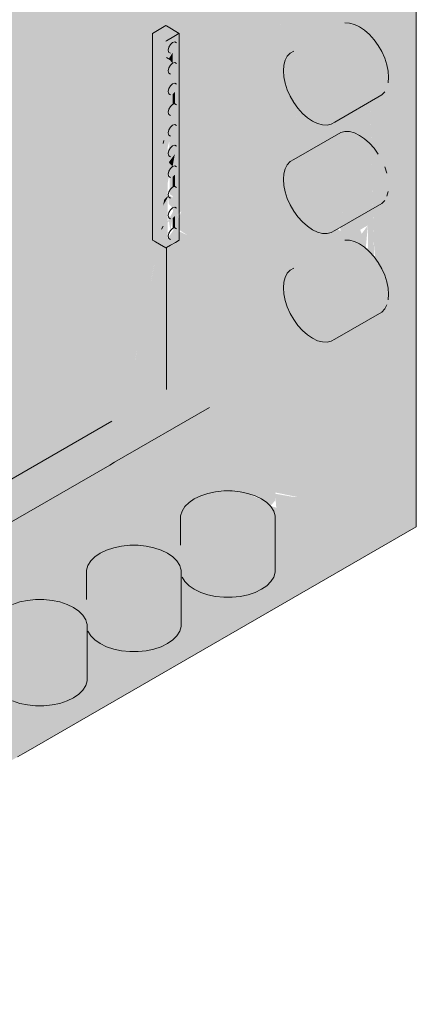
# Model space of a CAD drawing. Header units: millimetres. Extents: x 4480191 to 4481199, y -30324204 to -30323479.
# Tile 99 of 256: x 4480211.363 to 4480211.977, y -30323899.559 to -30323898.036. Entities that reach past the tile are written whole.
import ezdxf

# ---------------------------------------------------------------- set-up
doc = ezdxf.new("R2010")
doc.units = ezdxf.units.MM
doc.layers.add('EL-Quadro de distribuição ARC', color=9, linetype='Continuous', lineweight=18)

msp = doc.modelspace()

# ---------------------------------------------------------------- hatches: boundary and pattern name
at = {"layer": 'EL-Quadro de distribuição ARC', "linetype": 'Continuous', "true_color": 0x105689}
for points in [[(4480211.51, -30323898.7204), (4480211.5824, -30323898.3596), (4480211.5747, -30323898.3729), (4480211.5698, -30323898.3388), (4480211.5736, -30323898.3048), (4480211.6485, -30323898.0134), (4480211.6569, -30323897.9723), (4480211.6569, -30323896.9756), (4480210.3925, -30323899.3656)], [(4480211.9687, -30323898.8156), (4480211.9019, -30323897.2586), (4480211.9019, -30323898.0206), (4480211.9109, -30323898.3792), (4480211.9128, -30323898.4022), (4480211.9137, -30323898.4934), (4480211.9019, -30323898.0206), (4480211.9019, -30323897.2586), (4480211.5901, -30323897.0786), (4480211.8046, -30323898.2546), (4480211.8451, -30323898.3107), (4480211.8345, -30323898.2672), (4480211.8521, -30323898.2976), (4480211.7844, -30323897.9928), (4480211.8382, -30323898.2315), (4480211.7915, -30323898.0145), (4480211.8445, -30323898.2456), (4480211.7994, -30323898.0386), (4480211.8516, -30323898.2613), (4480211.867, -30323898.2957), (4480211.8888, -30323898.3613), (4480211.9019, -30323898.3537), (4480211.9019, -30323898.3894), (4480211.8985, -30323898.3882), (4480211.9019, -30323898.3537), (4480211.8921, -30323898.3669), (4480211.867, -30323898.2957), (4480211.8516, -30323898.2613), (4480211.7994, -30323898.0386), (4480211.8445, -30323898.2456), (4480211.7915, -30323898.0145), (4480211.8382, -30323898.2315), (4480211.7844, -30323897.9928), (4480211.8522, -30323898.2978), (4480211.8564, -30323898.3051), (4480211.8644, -30323898.3375), (4480211.8549, -30323898.3243), (4480211.8591, -30323898.3443), (4480211.855, -30323898.3396), (4480211.8599, -30323898.3629), (4480211.8193, -30323898.3354), (4480211.9019, -30323898.788)], [(4480211.9019, -30323898.788), (4480211.8129, -30323898.3001), (4480211.7855, -30323898.2754), (4480211.8062, -30323898.2634), (4480211.5901, -30323897.0786), (4480211.5951, -30323898.3055), (4480211.6023, -30323898.31), (4480211.6068, -30323898.3025), (4480211.5981, -30323898.3447), (4480211.6134, -30323898.3321), (4480211.6026, -30323898.3561), (4480211.623, -30323898.3692), (4480211.5998, -30323898.3586), (4480211.6112, -30323898.376), (4480211.598, -30323898.3836), (4480211.667, -30323898.6524)], [(4480211.9687, -30323898.8156), (4480210.6939, -30323899.5516), (4480210.6993, -30323899.5548), (4480210.6993, -30323898.9293), (4480210.6978, -30323898.8429), (4480210.6993, -30323897.8828), (4480211.3036, -30323897.5339), (4480211.4361, -30323897.4564), (4480211.4692, -30323897.4329), (4480211.4654, -30323897.4337), (4480211.5476, -30323897.3838), (4480210.6913, -30323897.8781), (4480210.6913, -30323898.6713), (4480210.6943, -30323898.826), (4480210.6961, -30323899.0029), (4480210.694, -30323898.9209), (4480210.6943, -30323898.826), (4480210.6913, -30323898.6713), (4480210.6913, -30323899.5501), (4480210.6967, -30323899.5593), (4480211.9767, -30323898.8203), (4480211.9767, -30323897.1423), (4480211.9713, -30323897.1391), (4480211.5033, -30323897.4097), (4480211.5023, -30323897.4122), (4480211.4276, -30323897.4593), (4480211.5686, -30323897.3779), (4480211.3563, -30323897.5034), (4480211.9741, -30323897.1468), (4480211.9741, -30323897.2169), (4480211.9687, -30323897.1499)], [(4480211.9687, -30323897.1436), (4480211.9019, -30323897.2586), (4480211.9322, -30323897.7644), (4480211.9353, -30323897.7699), (4480211.9401, -30323897.7105), (4480211.9385, -30323897.7753), (4480211.944, -30323897.757), (4480211.9437, -30323897.7843), (4480211.9468, -30323897.7907), (4480211.944, -30323897.757), (4480211.9385, -30323897.7753), (4480211.9401, -30323897.7105), (4480211.936, -30323897.771), (4480211.9322, -30323897.7644), (4480211.9019, -30323897.2586), (4480211.9687, -30323898.8156)], [(4480211.5901, -30323898.0451), (4480211.5686, -30323898.0567), (4480211.6101, -30323898.0567)], [(4480211.7717, -30323898.1059), (4480211.7717, -30323898.124), (4480211.7816, -30323898.1541), (4480211.8007, -30323898.1805), (4480211.8239, -30323898.1963), (4480211.845, -30323898.1971), (4480211.9233, -30323898.1519), (4480211.9278, -30323898.1471), (4480211.8584, -30323898.1828), (4480211.9311, -30323898.1408), (4480211.8604, -30323898.1752), (4480211.9332, -30323898.1332), (4480211.9339, -30323898.1245), (4480211.9278, -30323898.0951), (4480211.9113, -30323898.0665), (4480211.8888, -30323898.0465), (4480211.8663, -30323898.0405), (4480211.7816, -30323898.0872)], [(4480211.6101, -30323898.0567), (4480211.5686, -30323898.0567), (4480211.5851, -30323898.0662)], [(4480211.5686, -30323898.2054), (4480211.5686, -30323898.3767), (4480211.5893, -30323898.0687), (4480211.5686, -30323898.0567), (4480211.5693, -30323898.065), (4480211.5686, -30323898.1917), (4480211.5733, -30323898.2023)], [(4480211.5686, -30323898.3767), (4480211.5893, -30323898.3887), (4480211.5893, -30323898.0687)], [(4480211.5922, -30323898.374), (4480211.5923, -30323898.2631), (4480211.5894, -30323898.0686), (4480211.5894, -30323898.3886), (4480211.6101, -30323898.3766), (4480211.6067, -30323898.3307), (4480211.5997, -30323898.3267), (4480211.6032, -30323898.3577)], [(4480211.6067, -30323898.1707), (4480211.6096, -30323898.0735), (4480211.6064, -30323898.0689), (4480211.6067, -30323898.1037), (4480211.5997, -30323898.1027), (4480211.5997, -30323898.1346), (4480211.5951, -30323898.1398)], [(4480211.6067, -30323898.1067), (4480211.6067, -30323898.0747), (4480211.5977, -30323898.0725), (4480211.5997, -30323898.1026)], [(4480211.6101, -30323898.3766), (4480211.6101, -30323898.0738), (4480211.6068, -30323898.1678), (4480211.6067, -30323898.2347)], [(4480211.5997, -30323898.1026), (4480211.5997, -30323898.0866), (4480211.5937, -30323898.0963)], [(4480211.5748, -30323898.3037), (4480211.5921, -30323898.2882), (4480211.6309, -30323898.0994)], [(4480211.5997, -30323898.1346), (4480211.5997, -30323898.1186), (4480211.5928, -30323898.1146), (4480211.5937, -30323898.1283)], [(4480211.6032, -30323898.1657), (4480211.6032, -30323898.1476), (4480211.5997, -30323898.1506)], [(4480211.5997, -30323898.1506), (4480211.5997, -30323898.1666), (4480211.6032, -30323898.1657)], [(4480211.6067, -30323898.2027), (4480211.6057, -30323898.1752), (4480211.5997, -30323898.1667), (4480211.5997, -30323898.1986)], [(4480211.5997, -30323898.1986), (4480211.5997, -30323898.1826), (4480211.5928, -30323898.1786), (4480211.5937, -30323898.1923)], [(4480211.5997, -30323898.2306), (4480211.5997, -30323898.2146), (4480211.5928, -30323898.2106), (4480211.5937, -30323898.2243)], [(4480211.6067, -30323898.2347), (4480211.6057, -30323898.2072), (4480211.5995, -30323898.2036), (4480211.5997, -30323898.2306)], [(4480211.7717, -30323898.2739), (4480211.7717, -30323898.292), (4480211.7816, -30323898.3221), (4480211.8007, -30323898.3485), (4480211.8239, -30323898.3643), (4480211.845, -30323898.3651), (4480211.9233, -30323898.3199), (4480211.9278, -30323898.3151), (4480211.8584, -30323898.3508), (4480211.9311, -30323898.3088), (4480211.9332, -30323898.3012), (4480211.8611, -30323898.3345), (4480211.9339, -30323898.2925), (4480211.8604, -30323898.3251), (4480211.9332, -30323898.2831), (4480211.8584, -30323898.3152), (4480211.9311, -30323898.2732), (4480211.9278, -30323898.2631), (4480211.8506, -30323898.295), (4480211.9233, -30323898.253), (4480211.845, -30323898.2854), (4480211.9178, -30323898.2434), (4480211.9042, -30323898.2266), (4480211.881, -30323898.2108), (4480211.8599, -30323898.21), (4480211.7816, -30323898.2552)], [(4480211.6067, -30323898.2667), (4480211.6067, -30323898.2347), (4480211.5997, -30323898.2307), (4480211.5997, -30323898.2626)], [(4480211.5997, -30323898.2626), (4480211.6032, -30323898.2436), (4480211.5937, -30323898.2563)], [(4480211.6067, -30323898.2987), (4480211.6067, -30323898.2667), (4480211.5997, -30323898.2627), (4480211.6032, -30323898.2937)], [(4480211.6032, -30323898.2937), (4480211.6032, -30323898.2756), (4480211.5997, -30323898.2786)], [(4480211.5997, -30323898.2786), (4480211.5997, -30323898.2946), (4480211.6032, -30323898.2937)], [(4480211.623, -30323898.2916), (4480211.5906, -30323898.3504), (4480211.631, -30323898.3165)], [(4480211.5699, -30323898.3385), (4480211.5783, -30323898.3225), (4480211.5736, -30323898.3048)], [(4480211.5943, -30323898.3069), (4480211.5869, -30323898.3137), (4480211.5849, -30323898.3232)], [(4480211.5997, -30323898.3266), (4480211.5997, -30323898.3106), (4480211.5928, -30323898.3066), (4480211.5937, -30323898.3203)], [(4480211.6067, -30323898.3277), (4480211.6101, -30323898.3766), (4480211.6067, -30323898.2987), (4480211.5997, -30323898.2947), (4480211.5997, -30323898.3266)], [(4480211.5963, -30323898.3617), (4480211.5997, -30323898.3426), (4480211.5928, -30323898.3386)], [(4480211.6032, -30323898.3577), (4480211.6032, -30323898.3396), (4480211.5997, -30323898.3426)], [(4480211.5997, -30323898.3426), (4480211.5997, -30323898.3586), (4480211.6032, -30323898.3577)], [(4480211.6024, -30323898.4121), (4480211.5952, -30323898.3853), (4480211.581, -30323898.3667), (4480211.51, -30323898.7204), (4480211.6569, -30323898.6356)], [(4480211.5901, -30323898.3882), (4480211.5901, -30323898.608), (4480211.667, -30323898.6524), (4480211.598, -30323898.3836)], [(4480211.7717, -30323898.4419), (4480211.7717, -30323898.46), (4480211.7816, -30323898.4901), (4480211.8007, -30323898.5165), (4480211.8239, -30323898.5323), (4480211.845, -30323898.5331), (4480211.9233, -30323898.4879), (4480211.9311, -30323898.4768), (4480211.8604, -30323898.5112), (4480211.9332, -30323898.4692), (4480211.9339, -30323898.4605), (4480211.9278, -30323898.4311), (4480211.9113, -30323898.4025), (4480211.8888, -30323898.3825), (4480211.8663, -30323898.3765), (4480211.7816, -30323898.4232)], [(4480211.9137, -30323898.4934), (4480211.9129, -30323898.4046), (4480211.9115, -30323898.4027)], [(4480211.5901, -30323898.608), (4480211.4929, -30323898.6695), (4480211.5055, -30323898.6569), (4480210.7372, -30323899.1005), (4480210.6937, -30323899.142), (4480210.7231, -30323899.139), (4480210.7148, -30323899.1796), (4480210.73, -30323899.2689), (4480210.778, -30323899.301), (4480210.74, -30323899.3272), (4480210.7605, -30323899.447), (4480211.1029, -30323899.1008), (4480211.0377, -30323899.1241), (4480211.0657, -30323899.1061), (4480211.1029, -30323899.1008)], [(4480211.5901, -30323898.608), (4480210.7605, -30323899.447), (4480211.7607, -30323898.7979), (4480211.7688, -30323898.7988), (4480211.7585, -30323898.7901), (4480211.665, -30323898.7662), (4480211.6817, -30323898.7645), (4480211.7275, -30323898.7723), (4480211.7509, -30323898.7882), (4480211.7585, -30323898.7796), (4480211.7585, -30323898.772), (4480211.7935, -30323898.7753), (4480211.7585, -30323898.7691), (4480211.7585, -30323898.7672), (4480211.7938, -30323898.7744), (4480211.7585, -30323898.772), (4480211.7607, -30323898.7979), (4480210.7605, -30323899.447), (4480210.6939, -30323899.5516), (4480211.613, -30323898.992), (4480211.613, -30323898.9891), (4480211.6815, -30323898.944), (4480211.6988, -30323898.9313), (4480211.6939, -30323898.9308), (4480211.6815, -30323898.944), (4480211.613, -30323898.9891), (4480211.613, -30323898.992), (4480210.6939, -30323899.5516), (4480211.9687, -30323898.8156), (4480211.9019, -30323898.788)], [(4480211.7163, -30323898.7686), (4480211.7043, -30323898.7661), (4480211.6663, -30323898.7661), (4480211.6333, -30323898.777), (4480211.6143, -30323898.7961), (4480211.6143, -30323898.898), (4480211.6187, -30323898.905), (4480211.6432, -30323898.9218), (4480211.6789, -30323898.9293), (4480211.7164, -30323898.9255), (4480211.7455, -30323898.9114), (4480211.7585, -30323898.8907), (4480211.7585, -30323898.8033), (4480211.7455, -30323898.7827)], [(4480211.5208, -30323898.8501), (4480211.4879, -30323898.861), (4480211.4688, -30323898.8801), (4480211.4688, -30323898.982), (4480211.4732, -30323898.989), (4480211.4977, -30323899.0058), (4480211.5334, -30323899.0133), (4480211.5709, -30323899.0095), (4480211.6, -30323898.9954), (4480211.613, -30323898.9747), (4480211.613, -30323898.8947), (4480211.5334, -30323898.8488)], [(4480211.6108, -30323898.8801), (4480211.5462, -30323898.8488), (4480211.5334, -30323898.8488), (4480211.6121, -30323898.8942)], [(4480211.5709, -30323898.8526), (4480211.5462, -30323898.8488), (4480211.6108, -30323898.8801), (4480211.6, -30323898.8667)], [(4480211.3753, -30323898.9341), (4480211.3424, -30323898.945), (4480211.3233, -30323898.9641), (4480211.3233, -30323899.066), (4480211.3277, -30323899.073), (4480211.3522, -30323899.0898), (4480211.3879, -30323899.0973), (4480211.4254, -30323899.0935), (4480211.4545, -30323899.0794), (4480211.4675, -30323899.0587), (4480211.4675, -30323898.9787), (4480211.3879, -30323898.9328)], [(4480211.4653, -30323898.9641), (4480211.4007, -30323898.9328), (4480211.3879, -30323898.9328), (4480211.4666, -30323898.9782)], [(4480211.4254, -30323898.9366), (4480211.4007, -30323898.9328), (4480211.4653, -30323898.9641), (4480211.4545, -30323898.9507)]]:
    msp.add_hatch(color=146, dxfattribs=at).paths.add_polyline_path(points)

# ---------------------------------------------------------------- linework, layer by layer
at = {"layer": 'EL-Quadro de distribuição ARC'}
for p, q in [((4480211.9767, -30323898.8203), (4480211.9767, -30323897.1423)), ((4480211.5893, -30323898.0446), (4480211.5686, -30323898.0567)), ((4480211.5901, -30323898.0451), (4480211.5893, -30323898.0446)), ((4480211.6101, -30323898.0567), (4480211.5901, -30323898.0451)), ((4480211.8734, -30323898.0408), (4480211.8663, -30323898.0405)), ((4480211.881, -30323898.0428), (4480211.8734, -30323898.0408)), ((4480211.8888, -30323898.0465), (4480211.881, -30323898.0428)), ((4480211.8966, -30323898.0518), (4480211.8888, -30323898.0465)), ((4480211.5686, -30323898.0567), (4480211.5686, -30323898.0622)), ((4480211.5686, -30323898.0622), (4480211.5686, -30323898.1137)), ((4480211.5953, -30323898.0652), (4480211.5901, -30323898.0682)), ((4480211.5901, -30323898.0682), (4480211.5953, -30323898.0652)), ((4480211.5965, -30323898.0645), (4480211.5953, -30323898.0652)), ((4480211.5953, -30323898.0652), (4480211.5965, -30323898.0645)), ((4480211.6041, -30323898.0601), (4480211.5965, -30323898.0645)), ((4480211.5965, -30323898.0645), (4480211.6041, -30323898.0601)), ((4480211.6101, -30323898.0566), (4480211.6041, -30323898.0601)), ((4480211.6041, -30323898.0601), (4480211.6101, -30323898.0567)), ((4480211.6101, -30323898.0679), (4480211.6101, -30323898.0566)), ((4480211.9042, -30323898.0586), (4480211.8966, -30323898.0518)), ((4480211.9113, -30323898.0665), (4480211.9042, -30323898.0586)), ((4480211.5893, -30323898.0687), (4480211.5901, -30323898.0682)), ((4480211.5901, -30323898.0682), (4480211.5894, -30323898.0686)), ((4480211.5928, -30323898.0827), (4480211.5937, -30323898.0781)), ((4480211.5937, -30323898.0781), (4480211.5963, -30323898.0737)), ((4480211.5963, -30323898.0737), (4480211.5997, -30323898.0706)), ((4480211.5997, -30323898.0706), (4480211.6032, -30323898.0697)), ((4480211.6032, -30323898.0697), (4480211.6057, -30323898.0712)), ((4480211.6057, -30323898.0712), (4480211.6032, -30323898.0697)), ((4480211.6101, -30323898.0738), (4480211.6101, -30323898.0679)), ((4480211.6101, -30323898.2337), (4480211.6101, -30323898.0738)), ((4480211.9178, -30323898.0754), (4480211.9113, -30323898.0665)), ((4480211.9233, -30323898.085), (4480211.9178, -30323898.0754)), ((4480211.5963, -30323898.0977), (4480211.5901, -30323898.0942)), ((4480211.5933, -30323898.0846), (4480211.5928, -30323898.0827)), ((4480211.5937, -30323898.0861), (4480211.5933, -30323898.0846)), ((4480211.5937, -30323898.0861), (4480211.5963, -30323898.0876)), ((4480211.5963, -30323898.0876), (4480211.5937, -30323898.0861)), ((4480211.7771, -30323898.092), (4480211.7738, -30323898.0983)), ((4480211.7816, -30323898.0872), (4480211.7771, -30323898.092)), ((4480211.7871, -30323898.084), (4480211.7816, -30323898.0872)), ((4480211.9278, -30323898.0951), (4480211.9233, -30323898.085)), ((4480211.9311, -30323898.1052), (4480211.9278, -30323898.0951)), ((4480211.5928, -30323898.1146), (4480211.5937, -30323898.1101)), ((4480211.5937, -30323898.1101), (4480211.5963, -30323898.1057)), ((4480211.5963, -30323898.1057), (4480211.5997, -30323898.1026)), ((4480211.5997, -30323898.1026), (4480211.6032, -30323898.1017)), ((4480211.6032, -30323898.1017), (4480211.6057, -30323898.1032)), ((4480211.6057, -30323898.1032), (4480211.6032, -30323898.1017)), ((4480211.7717, -30323898.1059), (4480211.771, -30323898.1145)), ((4480211.7738, -30323898.0983), (4480211.7717, -30323898.1059)), ((4480211.9332, -30323898.1151), (4480211.9311, -30323898.1052)), ((4480211.5686, -30323898.1137), (4480211.5686, -30323898.1277)), ((4480211.5933, -30323898.1166), (4480211.5928, -30323898.1146)), ((4480211.5937, -30323898.1181), (4480211.5933, -30323898.1166)), ((4480211.5937, -30323898.1181), (4480211.5963, -30323898.1196)), ((4480211.5963, -30323898.1196), (4480211.5937, -30323898.1181)), ((4480211.771, -30323898.1145), (4480211.7717, -30323898.124)), ((4480211.7717, -30323898.124), (4480211.7738, -30323898.1339)), ((4480211.9339, -30323898.1245), (4480211.9332, -30323898.1151)), ((4480211.9332, -30323898.1332), (4480211.9339, -30323898.1245)), ((4480211.5686, -30323898.1277), (4480211.5686, -30323898.1356)), ((4480211.5686, -30323898.1356), (4480211.5686, -30323898.1414)), ((4480211.5686, -30323898.1414), (4480211.5686, -30323898.1479)), ((4480211.5937, -30323898.1421), (4480211.5963, -30323898.1377)), ((4480211.5963, -30323898.1377), (4480211.5997, -30323898.1346)), ((4480211.5997, -30323898.1346), (4480211.6032, -30323898.1337)), ((4480211.6032, -30323898.1337), (4480211.6057, -30323898.1352)), ((4480211.6057, -30323898.1352), (4480211.6032, -30323898.1337)), ((4480211.7738, -30323898.1339), (4480211.7771, -30323898.144)), ((4480211.5686, -30323898.1479), (4480211.5686, -30323898.1597)), ((4480211.5928, -30323898.1467), (4480211.5937, -30323898.1421)), ((4480211.5933, -30323898.1486), (4480211.5928, -30323898.1467)), ((4480211.5937, -30323898.1501), (4480211.5933, -30323898.1486)), ((4480211.5937, -30323898.1501), (4480211.5963, -30323898.1516)), ((4480211.5963, -30323898.1516), (4480211.5937, -30323898.1501)), ((4480211.7771, -30323898.144), (4480211.7816, -30323898.1541)), ((4480211.7816, -30323898.1541), (4480211.7871, -30323898.1637)), ((4480211.8506, -30323898.1939), (4480211.9233, -30323898.1519)), ((4480211.9233, -30323898.1519), (4480211.9278, -30323898.1471)), ((4480211.5686, -30323898.1597), (4480211.5686, -30323898.1676)), ((4480211.5686, -30323898.1676), (4480211.5686, -30323898.1734)), ((4480211.5937, -30323898.1741), (4480211.5963, -30323898.1697)), ((4480211.5963, -30323898.1697), (4480211.5997, -30323898.1666)), ((4480211.5997, -30323898.1666), (4480211.6032, -30323898.1657)), ((4480211.6032, -30323898.1657), (4480211.6057, -30323898.1672)), ((4480211.6057, -30323898.1672), (4480211.6032, -30323898.1657)), ((4480211.7871, -30323898.1637), (4480211.7936, -30323898.1726)), ((4480211.5686, -30323898.1734), (4480211.5686, -30323898.1799)), ((4480211.5686, -30323898.1799), (4480211.5686, -30323898.1917)), ((4480211.5928, -30323898.1787), (4480211.5937, -30323898.1741)), ((4480211.5933, -30323898.1806), (4480211.5928, -30323898.1787)), ((4480211.5937, -30323898.1821), (4480211.5933, -30323898.1806)), ((4480211.5937, -30323898.1821), (4480211.5963, -30323898.1836)), ((4480211.5963, -30323898.1836), (4480211.5937, -30323898.1821)), ((4480211.7936, -30323898.1726), (4480211.8007, -30323898.1805)), ((4480211.8007, -30323898.1805), (4480211.8083, -30323898.1872)), ((4480211.8083, -30323898.1872), (4480211.8161, -30323898.1925)), ((4480211.5686, -30323898.1917), (4480211.5686, -30323898.1996)), ((4480211.5686, -30323898.1996), (4480211.5686, -30323898.2054)), ((4480211.5937, -30323898.2061), (4480211.5963, -30323898.2017)), ((4480211.5963, -30323898.2017), (4480211.5997, -30323898.1986)), ((4480211.5997, -30323898.1986), (4480211.6032, -30323898.1977)), ((4480211.6032, -30323898.1977), (4480211.6057, -30323898.1992)), ((4480211.6057, -30323898.1992), (4480211.6032, -30323898.1977)), ((4480211.8161, -30323898.1925), (4480211.8239, -30323898.1963)), ((4480211.8239, -30323898.1963), (4480211.8315, -30323898.1983)), ((4480211.8315, -30323898.1983), (4480211.8386, -30323898.1986)), ((4480211.8386, -30323898.1986), (4480211.845, -30323898.1971)), ((4480211.845, -30323898.1971), (4480211.8506, -30323898.1939)), ((4480211.5686, -30323898.2054), (4480211.5686, -30323898.2111)), ((4480211.5686, -30323898.2111), (4480211.5686, -30323898.2119)), ((4480211.5686, -30323898.2119), (4480211.5686, -30323898.2316)), ((4480211.5928, -30323898.2107), (4480211.5937, -30323898.2061)), ((4480211.5933, -30323898.2126), (4480211.5928, -30323898.2107)), ((4480211.5937, -30323898.2141), (4480211.5933, -30323898.2126)), ((4480211.5937, -30323898.2141), (4480211.5963, -30323898.2156)), ((4480211.5963, -30323898.2156), (4480211.5937, -30323898.2141)), ((4480211.8599, -30323898.21), (4480211.7871, -30323898.252)), ((4480211.8663, -30323898.2085), (4480211.8599, -30323898.21)), ((4480211.8734, -30323898.2088), (4480211.8663, -30323898.2085)), ((4480211.881, -30323898.2108), (4480211.8734, -30323898.2088)), ((4480211.8888, -30323898.2145), (4480211.881, -30323898.2108)), ((4480211.8966, -30323898.2198), (4480211.8888, -30323898.2145)), ((4480211.5686, -30323898.2316), (4480211.5686, -30323898.2374)), ((4480211.5859, -30323898.2227), (4480211.5849, -30323898.2272)), ((4480211.5963, -30323898.2337), (4480211.5997, -30323898.2306)), ((4480211.5997, -30323898.2306), (4480211.6032, -30323898.2297)), ((4480211.6032, -30323898.2297), (4480211.6057, -30323898.2312)), ((4480211.6057, -30323898.2312), (4480211.6032, -30323898.2297)), ((4480211.9042, -30323898.2266), (4480211.8966, -30323898.2198)), ((4480211.9113, -30323898.2345), (4480211.9042, -30323898.2266)), ((4480211.5686, -30323898.2374), (4480211.5686, -30323898.2636)), ((4480211.5928, -30323898.2427), (4480211.5937, -30323898.2381)), ((4480211.5933, -30323898.2446), (4480211.5928, -30323898.2427)), ((4480211.5937, -30323898.2461), (4480211.5933, -30323898.2446)), ((4480211.5937, -30323898.2381), (4480211.5963, -30323898.2337)), ((4480211.5937, -30323898.2461), (4480211.5963, -30323898.2476)), ((4480211.5963, -30323898.2476), (4480211.5937, -30323898.2461)), ((4480211.6101, -30323898.3129), (4480211.6101, -30323898.2337)), ((4480211.9178, -30323898.2434), (4480211.9113, -30323898.2345)), ((4480211.5686, -30323898.2636), (4480211.5686, -30323898.2694)), ((4480211.5963, -30323898.2657), (4480211.5997, -30323898.2626)), ((4480211.5997, -30323898.2626), (4480211.6032, -30323898.2617)), ((4480211.6032, -30323898.2617), (4480211.6057, -30323898.2632)), ((4480211.6057, -30323898.2632), (4480211.6032, -30323898.2617)), ((4480211.7771, -30323898.26), (4480211.7738, -30323898.2663)), ((4480211.7816, -30323898.2552), (4480211.7771, -30323898.26)), ((4480211.7871, -30323898.252), (4480211.7816, -30323898.2552)), ((4480211.9311, -30323898.2732), (4480211.9278, -30323898.2631)), ((4480211.5686, -30323898.2694), (4480211.5686, -30323898.3767)), ((4480211.5928, -30323898.2746), (4480211.5937, -30323898.2701)), ((4480211.5933, -30323898.2766), (4480211.5928, -30323898.2746)), ((4480211.5937, -30323898.2781), (4480211.5933, -30323898.2766)), ((4480211.5937, -30323898.2701), (4480211.5963, -30323898.2657)), ((4480211.5937, -30323898.2781), (4480211.5963, -30323898.2796)), ((4480211.5963, -30323898.2796), (4480211.5937, -30323898.2781)), ((4480211.7717, -30323898.2739), (4480211.771, -30323898.2825)), ((4480211.7738, -30323898.2663), (4480211.7717, -30323898.2739)), ((4480211.5997, -30323898.2946), (4480211.6032, -30323898.2937)), ((4480211.6032, -30323898.2937), (4480211.6057, -30323898.2952)), ((4480211.6057, -30323898.2952), (4480211.6032, -30323898.2937)), ((4480211.771, -30323898.2825), (4480211.7717, -30323898.292)), ((4480211.7717, -30323898.292), (4480211.7738, -30323898.3019)), ((4480211.5928, -30323898.3067), (4480211.5937, -30323898.3021)), ((4480211.5933, -30323898.3086), (4480211.5928, -30323898.3067)), ((4480211.5937, -30323898.3101), (4480211.5933, -30323898.3086)), ((4480211.5937, -30323898.3021), (4480211.5963, -30323898.2977)), ((4480211.5963, -30323898.2977), (4480211.5997, -30323898.2946)), ((4480211.7738, -30323898.3019), (4480211.7771, -30323898.312)), ((4480211.9311, -30323898.3088), (4480211.9332, -30323898.3012)), ((4480211.5937, -30323898.3101), (4480211.5963, -30323898.3116)), ((4480211.5963, -30323898.3116), (4480211.5937, -30323898.3101)), ((4480211.6101, -30323898.3766), (4480211.6101, -30323898.3129)), ((4480211.7771, -30323898.312), (4480211.7816, -30323898.3221)), ((4480211.7816, -30323898.3221), (4480211.7871, -30323898.3317)), ((4480211.8506, -30323898.3619), (4480211.9233, -30323898.3199)), ((4480211.9233, -30323898.3199), (4480211.9278, -30323898.3151)), ((4480211.5928, -30323898.3387), (4480211.5937, -30323898.3341)), ((4480211.5933, -30323898.3406), (4480211.5928, -30323898.3387)), ((4480211.5937, -30323898.3341), (4480211.5963, -30323898.3297)), ((4480211.5963, -30323898.3297), (4480211.5997, -30323898.3266)), ((4480211.5997, -30323898.3266), (4480211.6032, -30323898.3257)), ((4480211.6057, -30323898.3272), (4480211.6032, -30323898.3257)), ((4480211.6032, -30323898.3257), (4480211.6057, -30323898.3272)), ((4480211.7871, -30323898.3317), (4480211.7936, -30323898.3406)), ((4480211.5849, -30323898.3552), (4480211.5824, -30323898.3596)), ((4480211.5937, -30323898.3421), (4480211.5933, -30323898.3406)), ((4480211.5937, -30323898.3421), (4480211.5963, -30323898.3436)), ((4480211.5963, -30323898.3436), (4480211.5937, -30323898.3421)), ((4480211.7936, -30323898.3406), (4480211.8007, -30323898.3485)), ((4480211.8007, -30323898.3485), (4480211.8083, -30323898.3552)), ((4480211.8083, -30323898.3552), (4480211.8161, -30323898.3605)), ((4480211.5928, -30323898.3707), (4480211.5937, -30323898.3661)), ((4480211.5937, -30323898.3661), (4480211.5963, -30323898.3617)), ((4480211.5963, -30323898.3617), (4480211.5997, -30323898.3586)), ((4480211.5997, -30323898.3586), (4480211.6032, -30323898.3577)), ((4480211.6057, -30323898.3592), (4480211.6032, -30323898.3577)), ((4480211.6032, -30323898.3577), (4480211.6057, -30323898.3592)), ((4480211.8161, -30323898.3605), (4480211.8239, -30323898.3643)), ((4480211.8239, -30323898.3643), (4480211.8315, -30323898.3663)), ((4480211.8315, -30323898.3663), (4480211.8386, -30323898.3666)), ((4480211.8386, -30323898.3666), (4480211.845, -30323898.3651)), ((4480211.845, -30323898.3651), (4480211.8506, -30323898.3619)), ((4480211.5686, -30323898.3767), (4480211.5716, -30323898.3784)), ((4480211.5716, -30323898.3784), (4480211.5734, -30323898.3795)), ((4480211.5734, -30323898.3795), (4480211.5793, -30323898.3828)), ((4480211.5793, -30323898.3828), (4480211.5893, -30323898.3887)), ((4480211.5901, -30323898.3882), (4480211.5965, -30323898.3845)), ((4480211.5937, -30323898.3741), (4480211.5928, -30323898.3707)), ((4480211.5937, -30323898.3741), (4480211.5963, -30323898.3756)), ((4480211.5963, -30323898.3756), (4480211.5937, -30323898.3741)), ((4480211.5965, -30323898.3845), (4480211.6041, -30323898.3801)), ((4480211.6041, -30323898.3801), (4480211.6101, -30323898.3766)), ((4480211.8734, -30323898.3768), (4480211.8663, -30323898.3765)), ((4480211.881, -30323898.3788), (4480211.8734, -30323898.3768)), ((4480211.8888, -30323898.3825), (4480211.881, -30323898.3788)), ((4480211.8966, -30323898.3878), (4480211.8888, -30323898.3825)), ((4480211.5894, -30323898.3886), (4480211.5901, -30323898.3882)), ((4480211.5901, -30323898.3882), (4480211.5901, -30323898.608)), ((4480211.9042, -30323898.3946), (4480211.8966, -30323898.3878)), ((4480211.9113, -30323898.4025), (4480211.9042, -30323898.3946)), ((4480211.9178, -30323898.4114), (4480211.9113, -30323898.4025)), ((4480211.9233, -30323898.421), (4480211.9178, -30323898.4114)), ((4480211.7771, -30323898.428), (4480211.7738, -30323898.4343)), ((4480211.7816, -30323898.4232), (4480211.7771, -30323898.428)), ((4480211.7871, -30323898.42), (4480211.7816, -30323898.4232)), ((4480211.9278, -30323898.4311), (4480211.9233, -30323898.421)), ((4480211.9311, -30323898.4412), (4480211.9278, -30323898.4311)), ((4480211.7717, -30323898.4419), (4480211.771, -30323898.4505)), ((4480211.7738, -30323898.4343), (4480211.7717, -30323898.4419)), ((4480211.9332, -30323898.4511), (4480211.9311, -30323898.4412)), ((4480211.771, -30323898.4505), (4480211.7717, -30323898.46)), ((4480211.7717, -30323898.46), (4480211.7738, -30323898.4699)), ((4480211.9339, -30323898.4605), (4480211.9332, -30323898.4511)), ((4480211.9332, -30323898.4692), (4480211.9339, -30323898.4605)), ((4480211.7738, -30323898.4699), (4480211.7771, -30323898.48)), ((4480211.9278, -30323898.4831), (4480211.9311, -30323898.4768)), ((4480211.7771, -30323898.48), (4480211.7816, -30323898.4901)), ((4480211.7816, -30323898.4901), (4480211.7871, -30323898.4997)), ((4480211.8506, -30323898.5299), (4480211.9233, -30323898.4879)), ((4480211.9233, -30323898.4879), (4480211.9278, -30323898.4831)), ((4480211.7871, -30323898.4997), (4480211.7936, -30323898.5086)), ((4480211.7936, -30323898.5086), (4480211.8007, -30323898.5165)), ((4480211.8007, -30323898.5165), (4480211.8083, -30323898.5232)), ((4480211.8083, -30323898.5232), (4480211.8161, -30323898.5285)), ((4480211.8161, -30323898.5285), (4480211.8239, -30323898.5323)), ((4480211.8239, -30323898.5323), (4480211.8315, -30323898.5343)), ((4480211.8315, -30323898.5343), (4480211.8386, -30323898.5346)), ((4480211.8386, -30323898.5346), (4480211.845, -30323898.5331)), ((4480211.845, -30323898.5331), (4480211.8506, -30323898.5299)), ((4480211.51, -30323898.7204), (4480211.6569, -30323898.6356)), ((4480211.5055, -30323898.6569), (4480211.1762, -30323898.847)), ((4480211.5026, -30323898.7247), (4480211.51, -30323898.7204)), ((4480211.3079, -30323898.8371), (4480211.5026, -30323898.7247)), ((4480211.6663, -30323898.7661), (4480211.6542, -30323898.7686)), ((4480211.6789, -30323898.7648), (4480211.6663, -30323898.7661)), ((4480211.6917, -30323898.7648), (4480211.6789, -30323898.7648)), ((4480211.7043, -30323898.7661), (4480211.6917, -30323898.7648)), ((4480211.7163, -30323898.7686), (4480211.7043, -30323898.7661)), ((4480211.6333, -30323898.777), (4480211.6251, -30323898.7827)), ((4480211.6432, -30323898.7723), (4480211.6333, -30323898.777)), ((4480211.6542, -30323898.7686), (4480211.6432, -30323898.7723)), ((4480211.7275, -30323898.7723), (4480211.7163, -30323898.7686)), ((4480211.7373, -30323898.777), (4480211.7275, -30323898.7723)), ((4480211.7455, -30323898.7827), (4480211.7373, -30323898.777)), ((4480211.6143, -30323898.7961), (4480211.6121, -30323898.8033)), ((4480211.6187, -30323898.7891), (4480211.6143, -30323898.7961)), ((4480211.6251, -30323898.7827), (4480211.6187, -30323898.7891)), ((4480211.7519, -30323898.7891), (4480211.7455, -30323898.7827)), ((4480211.7563, -30323898.7961), (4480211.7519, -30323898.7891)), ((4480211.7585, -30323898.8033), (4480211.7563, -30323898.7961)), ((4480211.6121, -30323898.8033), (4480211.6121, -30323898.8107)), ((4480211.6121, -30323898.8107), (4480211.6121, -30323898.8488)), ((4480211.7585, -30323898.8107), (4480211.7585, -30323898.8033)), ((4480211.7585, -30323898.8907), (4480211.7585, -30323898.8107)), ((4480211.3727, -30323899.169), (4480211.9767, -30323898.8203)), ((4480211.4977, -30323898.8563), (4480211.4879, -30323898.861)), ((4480211.5088, -30323898.8526), (4480211.4977, -30323898.8563)), ((4480211.5208, -30323898.8501), (4480211.5088, -30323898.8526)), ((4480211.5334, -30323898.8488), (4480211.5208, -30323898.8501)), ((4480211.5462, -30323898.8488), (4480211.5334, -30323898.8488)), ((4480211.5588, -30323898.8501), (4480211.5462, -30323898.8488)), ((4480211.5709, -30323898.8526), (4480211.5588, -30323898.8501)), ((4480211.582, -30323898.8563), (4480211.5709, -30323898.8526)), ((4480211.5918, -30323898.861), (4480211.582, -30323898.8563)), ((4480211.4732, -30323898.8731), (4480211.4688, -30323898.8801)), ((4480211.4796, -30323898.8667), (4480211.4732, -30323898.8731)), ((4480211.4879, -30323898.861), (4480211.4796, -30323898.8667)), ((4480211.6, -30323898.8667), (4480211.5918, -30323898.861)), ((4480211.6064, -30323898.8731), (4480211.6, -30323898.8667)), ((4480211.6108, -30323898.8801), (4480211.6064, -30323898.8731)), ((4480211.4688, -30323898.8801), (4480211.4666, -30323898.8873)), ((4480211.4666, -30323898.8873), (4480211.4666, -30323898.8947)), ((4480211.6121, -30323898.8844), (4480211.6108, -30323898.8801)), ((4480211.613, -30323898.8873), (4480211.6121, -30323898.8844)), ((4480211.613, -30323898.8938), (4480211.613, -30323898.8873)), ((4480211.4666, -30323898.8947), (4480211.4666, -30323898.9328)), ((4480211.613, -30323898.8947), (4480211.613, -30323898.8938)), ((4480211.613, -30323898.9747), (4480211.613, -30323898.8947)), ((4480211.6143, -30323898.898), (4480211.6187, -30323898.905)), ((4480211.7519, -30323898.905), (4480211.7563, -30323898.898)), ((4480211.7563, -30323898.898), (4480211.7585, -30323898.8907)), ((4480211.6187, -30323898.905), (4480211.6251, -30323898.9114)), ((4480211.6251, -30323898.9114), (4480211.6333, -30323898.917)), ((4480211.6333, -30323898.917), (4480211.6432, -30323898.9218)), ((4480211.7274, -30323898.9218), (4480211.7373, -30323898.917)), ((4480211.7373, -30323898.917), (4480211.7455, -30323898.9114)), ((4480211.7455, -30323898.9114), (4480211.7519, -30323898.905)), ((4480211.3753, -30323898.9341), (4480211.3633, -30323898.9366)), ((4480211.3879, -30323898.9328), (4480211.3753, -30323898.9341)), ((4480211.4007, -30323898.9328), (4480211.3879, -30323898.9328)), ((4480211.4133, -30323898.9341), (4480211.4007, -30323898.9328)), ((4480211.4254, -30323898.9366), (4480211.4133, -30323898.9341)), ((4480211.6432, -30323898.9218), (4480211.6542, -30323898.9255)), ((4480211.6542, -30323898.9255), (4480211.6663, -30323898.928)), ((4480211.6663, -30323898.928), (4480211.6789, -30323898.9293)), ((4480211.6789, -30323898.9293), (4480211.6917, -30323898.9293)), ((4480211.6917, -30323898.9293), (4480211.7043, -30323898.928)), ((4480211.7043, -30323898.928), (4480211.7164, -30323898.9255)), ((4480211.7164, -30323898.9255), (4480211.7274, -30323898.9218)), ((4480211.3633, -30323898.9366), (4480211.3522, -30323898.9403)), ((4480211.4365, -30323898.9403), (4480211.4254, -30323898.9366)), ((4480211.4463, -30323898.945), (4480211.4365, -30323898.9403)), ((4480211.4545, -30323898.9507), (4480211.4463, -30323898.945)), ((4480211.4609, -30323898.9571), (4480211.4545, -30323898.9507)), ((4480211.4653, -30323898.9641), (4480211.4609, -30323898.9571)), ((4480211.4666, -30323898.9684), (4480211.4653, -30323898.9641)), ((4480211.4675, -30323898.9713), (4480211.4666, -30323898.9684)), ((4480211.4675, -30323898.9777), (4480211.4675, -30323898.9713)), ((4480211.4675, -30323898.9787), (4480211.4675, -30323898.9777)), ((4480211.4675, -30323899.0587), (4480211.4675, -30323898.9787)), ((4480211.6108, -30323898.982), (4480211.613, -30323898.9747)), ((4480211.4688, -30323898.982), (4480211.4732, -30323898.989)), ((4480211.4732, -30323898.989), (4480211.4796, -30323898.9954)), ((4480211.6, -30323898.9954), (4480211.6064, -30323898.989)), ((4480211.6064, -30323898.989), (4480211.6108, -30323898.982)), ((4480211.4796, -30323898.9954), (4480211.4879, -30323899.001)), ((4480211.4879, -30323899.001), (4480211.4977, -30323899.0058)), ((4480211.4977, -30323899.0058), (4480211.5087, -30323899.0095)), ((4480211.5087, -30323899.0095), (4480211.5208, -30323899.012)), ((4480211.5588, -30323899.012), (4480211.5709, -30323899.0095)), ((4480211.5709, -30323899.0095), (4480211.5819, -30323899.0058)), ((4480211.5819, -30323899.0058), (4480211.5918, -30323899.001)), ((4480211.5918, -30323899.001), (4480211.6, -30323898.9954)), ((4480211.5208, -30323899.012), (4480211.5334, -30323899.0133)), ((4480211.5334, -30323899.0133), (4480211.5462, -30323899.0133)), ((4480211.5462, -30323899.0133), (4480211.5588, -30323899.012)), ((4480211.4609, -30323899.073), (4480211.4653, -30323899.066)), ((4480211.4653, -30323899.066), (4480211.4675, -30323899.0587)), ((4480211.4365, -30323899.0898), (4480211.4463, -30323899.085)), ((4480211.4463, -30323899.085), (4480211.4545, -30323899.0794)), ((4480211.4545, -30323899.0794), (4480211.4609, -30323899.073)), ((4480211.3522, -30323899.0898), (4480211.3633, -30323899.0935)), ((4480211.3633, -30323899.0935), (4480211.3753, -30323899.096)), ((4480211.3753, -30323899.096), (4480211.3879, -30323899.0973)), ((4480211.3879, -30323899.0973), (4480211.4007, -30323899.0973)), ((4480211.4007, -30323899.0973), (4480211.4133, -30323899.096)), ((4480211.4133, -30323899.096), (4480211.4254, -30323899.0935)), ((4480211.4254, -30323899.0935), (4480211.4365, -30323899.0898)), ((4480211.3596, -30323899.1765), (4480211.3727, -30323899.169))]:
    msp.add_line(p, q, dxfattribs=at)

doc.saveas('drawing.dxf')
